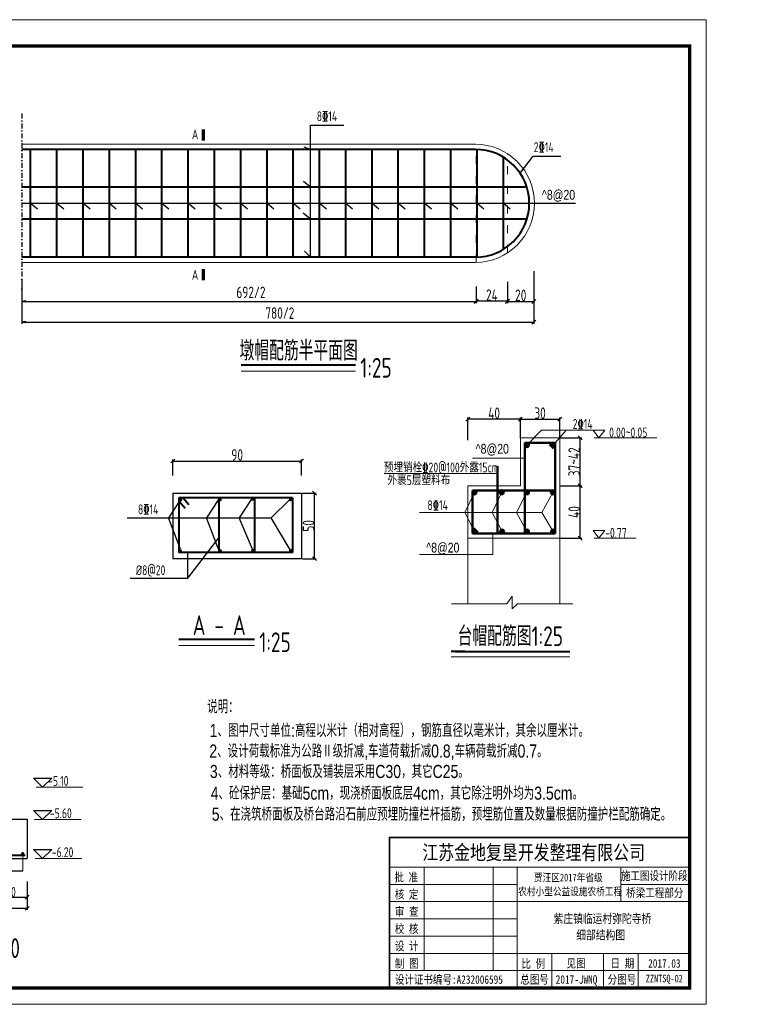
# Model space of a CAD drawing. Header units: inches. Extents: x 112594 to 193184, y 44995 to 116598.
# Tile 7 of 153: x 119833 to 122055, y 44995 to 47996. Entities that reach past the tile are written whole.
import ezdxf

# ---------------------------------------------------------------- set-up
doc = ezdxf.new("R2010")
doc.units = ezdxf.units.IN
doc.header["$MEASUREMENT"] = 0
doc.linetypes.add('ACAD_ISO03W100', pattern=[30, 12, -18])
doc.linetypes.add('DASHDOTX2', pattern=[2, 1, -0.5, 0, -0.5])
doc.layers.get('0').update_dxf_attribs({"lineweight": 15})
for name, color, linetype in [('1', 7, 'Continuous'), ('尺寸', 7, 'Continuous'), ('轴线', 3, 'DASHDOTX2')]:
    doc.layers.add(name, color=color, linetype=linetype)
for name, color, linetype, lineweight in [('2CSX', 1, 'Continuous', 40), ('BM1', 7, 'Continuous', 15), ('文字', 7, 'Continuous', 20), ('细实线', 4, 'Continuous', 25), ('虚线', 2, 'ACAD_ISO03W100', 25), ('轮廓线', 1, 'Continuous', 40), ('配筋1', 1, 'Continuous', 50)]:
    doc.layers.add(name, color=color, linetype=linetype, lineweight=lineweight)
doc.styles.add('DIM_FONT', font='hztxt_e.shx', dxfattribs={"width": 0.8, "bigfont": 'hztxt.shx'})
doc.styles.add('hz-e', font='hztxt_e.shx', dxfattribs={"width": 0.75, "bigfont": 'hztxt.shx'})
doc.styles.add('HZTXT', font='tssdeng.shx', dxfattribs={"width": 0.75, "bigfont": 'hztxt.shx'})
doc.styles.add('图框', font='SIMFANG.TTF', dxfattribs={"width": 0.8, "height": 4})
doc.dimstyles.new('副本STANDARD', dxfattribs={"dimtxt": 45, "dimasz": 7.5, "dimexe": 5, "dimexo": 2.5, "dimgap": 1, "dimtad": 1, "dimdec": 0, "dimzin": 1, "dimdsep": 46, "dimtxsty": 'HZTXT', "dimblk1": 'OBLIQUE', "dimblk2": 'OBLIQUE', "dimsah": 1, "dimcen": 10, "dimclrd": 4, "dimclre": 4, "dimclrt": 4, "dimadec": 0, "dimazin": 0, "dimtfac": 1, "dimtdec": 0, "dimtmove": 2, "dimatfit": 3, "dimldrblk": 'OBLIQUE', "dimfxl": 1, "dimtolj": 1, "dimtzin": 0, "dimarcsym": 0})

# ---------------------------------------------------------------- blocks, each defined once
blk = doc.blocks.new('_Oblique')
at = {"color": 0, "linetype": 'ByBlock', "lineweight": -2}
blk.add_line((-0.5, -0.5), (0.5, 0.5), dxfattribs=at)
blk = doc.blocks.new('*D2237')
at = {"layer": '2CSX', "color": 4, "lineweight": -2}
for p, q in [((120299.2, 46606.4), (120299.2, 46655.8)), ((120691.5, 46606.4), (120691.5, 46655.8)), ((120299.2, 46650.8), (120691.5, 46650.8))]:
    blk.add_line(p, q, dxfattribs=at)
at = {"layer": '2CSX', "color": 4, "lineweight": -2, "xscale": 12, "yscale": 12, "zscale": 12, "rotation": 180}
blk.add_blockref('_Oblique', (120299.2, 46650.8), dxfattribs=at)
at = {"layer": '2CSX', "color": 4, "lineweight": -2, "xscale": 12, "yscale": 12, "zscale": 12}
blk.add_blockref('_Oblique', (120691.5, 46650.8), dxfattribs=at)
at = {"layer": '2CSX', "color": 4, "lineweight": -3, "insert": (120495.3, 46669.3), "char_height": 35, "attachment_point": 5, "style": 'HZTXT'}
blk.add_mtext('\\A1;90', dxfattribs=at)
blk = doc.blocks.new('*D2238')
at = {"layer": '2CSX', "color": 4, "lineweight": -2}
for p, q in [((120693.9, 46553.2), (120736.2, 46553.2)), ((120731.2, 46353.2), (120731.2, 46553.2)), ((120693.9, 46353.2), (120736.2, 46353.2))]:
    blk.add_line(p, q, dxfattribs=at)
at = {"layer": '2CSX', "color": 4, "lineweight": -2, "xscale": 12, "yscale": 12, "zscale": 12}
for p, rotation in [((120731.2, 46553.2), 90), ((120731.2, 46353.2), 270)]:
    blk.add_blockref('_Oblique', p, dxfattribs=dict(at, rotation=rotation))
at = {"layer": '2CSX', "color": 4, "lineweight": -3, "insert": (120712.7, 46453.2), "char_height": 35, "attachment_point": 5, "rotation": 90, "style": 'HZTXT'}
blk.add_mtext('\\A1;50', dxfattribs=at)
blk = doc.blocks.new('*D2272')
at = {"layer": '2CSX', "color": 4, "lineweight": -2}
for p, q in [((119755.8, 45369.8), (119755.8, 45316.6)), ((119855.8, 45369.8), (119855.8, 45316.6)), ((119755.8, 45321.6), (119855.8, 45321.6))]:
    blk.add_line(p, q, dxfattribs=at)
at = {"layer": '2CSX', "color": 4, "lineweight": -2, "xscale": 12, "yscale": 12, "zscale": 12, "rotation": 180}
blk.add_blockref('_Oblique', (119755.8, 45321.6), dxfattribs=at)
at = {"layer": '2CSX', "color": 4, "lineweight": -2, "xscale": 12, "yscale": 12, "zscale": 12}
blk.add_blockref('_Oblique', (119855.8, 45321.6), dxfattribs=at)
at = {"layer": '2CSX', "color": 4, "lineweight": -3, "insert": (119805.8, 45337.6), "char_height": 30, "attachment_point": 5, "style": 'HZTXT'}
blk.add_mtext('\\A1;50', dxfattribs=at)
blk = doc.blocks.new('*D2274')
at = {"layer": '2CSX', "color": 4, "lineweight": -2}
for p, q in [((119336.1, 45327.6), (119336.1, 45282.8)), ((119855.8, 45334.4), (119855.8, 45282.8)), ((119336.1, 45287.8), (119855.8, 45287.8))]:
    blk.add_line(p, q, dxfattribs=at)
at = {"layer": '2CSX', "color": 4, "lineweight": -2, "xscale": 12, "yscale": 12, "zscale": 12, "rotation": 180}
blk.add_blockref('_Oblique', (119336.1, 45287.8), dxfattribs=at)
at = {"layer": '2CSX', "color": 4, "lineweight": -2, "xscale": 12, "yscale": 12, "zscale": 12}
blk.add_blockref('_Oblique', (119855.8, 45287.8), dxfattribs=at)
at = {"layer": '2CSX', "color": 4, "lineweight": -3, "insert": (119595.9, 45303.8), "char_height": 30, "attachment_point": 5, "style": 'HZTXT'}
blk.add_mtext('\\A1;270', dxfattribs=at)
blk = doc.blocks.new('g')
at = {"ltscale": 2}
for p, q in [((-15.4, 0), (-30.8, 15.3)), ((-30.8, 15.3), (0, 15.3)), ((0, 15.3), (-15.4, 0))]:
    blk.add_line(p, q, dxfattribs=at)
blk = doc.blocks.new('_Open')
at = {"color": 0, "linetype": 'ByBlock', "lineweight": -2}
for p, q in [((-1, 0.17), (0, 0)), ((-1, -0.17), (0, 0)), ((0, 0), (-1, 0))]:
    blk.add_line(p, q, dxfattribs=at)
blk = doc.blocks.new('*D2300')
at = {"layer": '2CSX', "color": 4, "lineweight": -2}
for p, q in [((119839.2, 47206), (119839.2, 47132.1)), ((121223.2, 47172.5), (121223.2, 47132.1)), ((119851.2, 47137.1), (121223.2, 47137.1))]:
    blk.add_line(p, q, dxfattribs=at)
at = {"layer": '2CSX', "color": 4, "lineweight": -2, "xscale": 12, "yscale": 12, "zscale": 12, "rotation": 180}
blk.add_blockref('_Open', (119839.2, 47137.1), dxfattribs=at)
at = {"layer": '2CSX', "color": 4, "lineweight": -2, "xscale": 12, "yscale": 12, "zscale": 12}
blk.add_blockref('_Oblique', (121223.2, 47137.1), dxfattribs=at)
at = {"layer": '2CSX', "color": 4, "lineweight": -3, "insert": (120537.2, 47164.7), "char_height": 35, "attachment_point": 5, "style": 'HZTXT'}
blk.add_mtext('\\A1;692/2', dxfattribs=at)
blk = doc.blocks.new('*D2301')
at = {"layer": '2CSX', "color": 4, "lineweight": -2}
for p, q in [((121399.2, 47228.8), (121399.2, 47132.1)), ((121319.2, 47196.3), (121319.2, 47132.1)), ((121319.2, 47137.1), (121399.2, 47137.1))]:
    blk.add_line(p, q, dxfattribs=at)
at = {"layer": '2CSX', "color": 4, "lineweight": -2, "xscale": 12, "yscale": 12, "zscale": 12, "rotation": 180}
blk.add_blockref('_Oblique', (121319.2, 47137.1), dxfattribs=at)
at = {"layer": '2CSX', "color": 4, "lineweight": -2, "xscale": 12, "yscale": 12, "zscale": 12}
blk.add_blockref('_Oblique', (121399.2, 47137.1), dxfattribs=at)
at = {"layer": '2CSX', "color": 4, "lineweight": -3, "insert": (121359.2, 47155.6), "char_height": 35, "attachment_point": 5, "style": 'HZTXT'}
blk.add_mtext('\\A1;20', dxfattribs=at)
blk = doc.blocks.new('*D2302')
at = {"layer": '2CSX', "color": 4, "lineweight": -2}
for p, q in [((121223.2, 47182.5), (121223.2, 47132.7)), ((121319.2, 47182.5), (121319.2, 47132.7)), ((121319.2, 47137.7), (121223.2, 47137.7))]:
    blk.add_line(p, q, dxfattribs=at)
at = {"layer": '2CSX', "color": 4, "lineweight": -2, "xscale": 12, "yscale": 12, "zscale": 12, "rotation": 180}
blk.add_blockref('_Oblique', (121223.2, 47137.7), dxfattribs=at)
at = {"layer": '2CSX', "color": 4, "lineweight": -2, "xscale": 12, "yscale": 12, "zscale": 12}
blk.add_blockref('_Oblique', (121319.2, 47137.7), dxfattribs=at)
at = {"layer": '2CSX', "color": 4, "lineweight": -3, "insert": (121271.2, 47156.2), "char_height": 35, "attachment_point": 5, "style": 'HZTXT'}
blk.add_mtext('\\A1;24', dxfattribs=at)
blk = doc.blocks.new('*D2303')
at = {"layer": '2CSX', "color": 4, "lineweight": -2}
for p, q in [((119839.2, 47166.6), (119839.2, 47068.9)), ((121399.2, 47171.7), (121399.2, 47068.9)), ((119851.2, 47073.9), (121399.2, 47073.9))]:
    blk.add_line(p, q, dxfattribs=at)
at = {"layer": '2CSX', "color": 4, "lineweight": -2, "xscale": 12, "yscale": 12, "zscale": 12, "rotation": 180}
blk.add_blockref('_Open', (119839.2, 47073.9), dxfattribs=at)
at = {"layer": '2CSX', "color": 4, "lineweight": -2, "xscale": 12, "yscale": 12, "zscale": 12}
blk.add_blockref('_Oblique', (121399.2, 47073.9), dxfattribs=at)
at = {"layer": '2CSX', "color": 4, "lineweight": -3, "insert": (120625.2, 47101.5), "char_height": 35, "attachment_point": 5, "style": 'HZTXT'}
blk.add_mtext('\\A1;780/2', dxfattribs=at)
blk = doc.blocks.new('*D2305')
at = {"layer": '2CSX', "color": 4, "lineweight": -2}
for p, q in [((121358, 46719.9), (121358, 46783.1)), ((121358, 46778.1), (121478, 46778.1)), ((121478, 46719.9), (121478, 46783.1))]:
    blk.add_line(p, q, dxfattribs=at)
at = {"layer": '2CSX', "color": 4, "lineweight": -2, "xscale": 12, "yscale": 12, "zscale": 12, "rotation": 180}
blk.add_blockref('_Oblique', (121358, 46778.1), dxfattribs=at)
at = {"layer": '2CSX', "color": 4, "lineweight": -2, "xscale": 12, "yscale": 12, "zscale": 12}
blk.add_blockref('_Oblique', (121478, 46778.1), dxfattribs=at)
at = {"layer": '2CSX', "color": 4, "lineweight": -3, "insert": (121418, 46796.6), "char_height": 35, "attachment_point": 5, "style": 'HZTXT'}
blk.add_mtext('\\A1;30', dxfattribs=at)
blk = doc.blocks.new('*D2306')
at = {"layer": '2CSX', "color": 4, "lineweight": -2}
for p, q in [((121198, 46713.9), (121198, 46783.1)), ((121358, 46778.1), (121198, 46778.1)), ((121358, 46719.9), (121358, 46783.1))]:
    blk.add_line(p, q, dxfattribs=at)
at = {"layer": '2CSX', "color": 4, "lineweight": -2, "xscale": 12, "yscale": 12, "zscale": 12, "rotation": 180}
blk.add_blockref('_Oblique', (121198, 46778.1), dxfattribs=at)
at = {"layer": '2CSX', "color": 4, "lineweight": -2, "xscale": 12, "yscale": 12, "zscale": 12}
blk.add_blockref('_Oblique', (121358, 46778.1), dxfattribs=at)
at = {"layer": '2CSX', "color": 4, "lineweight": -3, "insert": (121278, 46796.6), "char_height": 35, "attachment_point": 5, "style": 'HZTXT'}
blk.add_mtext('\\A1;40', dxfattribs=at)
blk = doc.blocks.new('*D2339')
at = {"layer": '2CSX', "color": 4, "lineweight": -2}
for p, q in [((121480.5, 46575.4), (121545.3, 46575.4)), ((121540.3, 46415.4), (121540.3, 46575.4)), ((121480.5, 46415.4), (121545.3, 46415.4))]:
    blk.add_line(p, q, dxfattribs=at)
at = {"layer": '2CSX', "color": 4, "lineweight": -2, "xscale": 12, "yscale": 12, "zscale": 12}
for p, rotation in [((121540.3, 46575.4), 90), ((121540.3, 46415.4), 270)]:
    blk.add_blockref('_Oblique', p, dxfattribs=dict(at, rotation=rotation))
at = {"layer": '2CSX', "color": 4, "lineweight": -3, "insert": (121521.8, 46495.4), "char_height": 35, "attachment_point": 5, "rotation": 90, "style": 'HZTXT'}
blk.add_mtext('\\A1;40', dxfattribs=at)
blk = doc.blocks.new('*D2340')
at = {"layer": '2CSX', "color": 4, "lineweight": -2}
for p, q in [((121480.5, 46721.4), (121545.3, 46721.4)), ((121540.3, 46575.4), (121540.3, 46721.4)), ((121480.5, 46575.4), (121545.3, 46575.4))]:
    blk.add_line(p, q, dxfattribs=at)
at = {"layer": '2CSX', "color": 4, "lineweight": -2, "xscale": 12, "yscale": 12, "zscale": 12}
for p, rotation in [((121540.3, 46721.4), 90), ((121540.3, 46575.4), 270)]:
    blk.add_blockref('_Oblique', p, dxfattribs=dict(at, rotation=rotation))
at = {"layer": '2CSX', "color": 4, "lineweight": -3, "insert": (121521.8, 46648.4), "char_height": 35, "attachment_point": 5, "rotation": 90, "style": 'HZTXT'}
blk.add_mtext('\\A1;37~42', dxfattribs=at)
blk = doc.blocks.new('三角形')
at = {"layer": '轮廓线', "color": 0, "lineweight": 20}
for p, q in [((24441.9, 199232.1), (24477.5, 199232.1)), ((24459.3, 199208.6), (24441.9, 199232.1)), ((24477.5, 199232.1), (24459.3, 199208.6))]:
    blk.add_line(p, q, dxfattribs=at)

msp = doc.modelspace()

# ---------------------------------------------------------------- hatches: boundary and pattern name
at = {"layer": '配筋1'}
for points in [[(121384.19988, 46699.55873, 1), (121372.02919, 46699.55873, 1)], [(121463.97684, 46699.55873, 1), (121451.80615, 46699.55873, 1)], [(121224.19988, 46555.29232, 1), (121212.02919, 46555.29232, 1)], [(121307.26647, 46555.40784, 1), (121295.09578, 46555.40784, 1)], [(121384.19988, 46555.40784, 1), (121372.02919, 46555.40784, 1)], [(121463.19776, 46555.0685, 1), (121451.02706, 46555.0685, 1)], [(121224.19988, 46435.51347, 1), (121212.02919, 46435.51347, 1)], [(121308.53116, 46435.51347, 1), (121296.36046, 46435.51347, 1)], [(121384.19988, 46435.51347, 1), (121372.02919, 46435.51347, 1)], [(121463.94031, 46435.51347, 1), (121451.76961, 46435.51347, 1)]]:
    msp.add_hatch(color=256, dxfattribs=at).paths.add_polyline_path(points)

# ---------------------------------------------------------------- linework, layer by layer
for p, q in [((113438.54004, 47995.57319), (121924.19669, 47995.57319)), ((121422.61109, 46744.87823), (121378.11454, 46699.55873)), ((121422.61109, 46744.87823), (121581.60427, 46744.87823)), ((121457.8915, 46699.55873), (121497.18636, 46744.87823)), ((121358.02919, 46721.42832), (121358.02919, 46575.42832)), ((121478.02919, 46721.42832), (121358.02919, 46721.42832)), ((121478.02919, 46575.42832), (121478.02919, 46721.42832)), ((121372.02919, 46659.61646), (121212.17334, 46659.61646)), ((121358.02919, 46575.42832), (121198.02919, 46575.42832)), ((121198.02919, 46575.42832), (121198.02919, 46415.42832)), ((121478.02919, 46415.42832), (121478.02919, 46575.42832)), ((121218.11454, 46555.26556), (121188.8998, 46494.10701)), ((121301.18112, 46555.40784), (121272.19705, 46494.10701)), ((121378.11454, 46555.40784), (121346.32443, 46494.10701)), ((121422.98944, 46494.10701), (121457.11241, 46555.0685)), ((121218.11454, 46435.51347), (121188.8998, 46494.10701)), ((121302.44581, 46435.51347), (121272.19705, 46494.10701)), ((121378.11454, 46435.51347), (121346.32443, 46494.10701)), ((121422.98944, 46494.10701), (121457.85496, 46435.51347)), ((121198.02919, 46415.42832), (121478.02919, 46415.42832)), ((121198.02919, 46415.42832), (121198.02919, 46215.42832)), ((121274.10645, 46429.42832), (121274.10645, 46365.97872)), ((121478.02919, 46415.42832), (121478.02919, 46215.42832)), ((121316.4232, 46215.42832), (121332.7484, 46238.45153)), ((121332.7484, 46238.45153), (121332.7484, 46200.40189)), ((121198.02919, 46215.42832), (121148.02919, 46215.42832)), ((121148.02919, 46215.42832), (121316.4232, 46215.42832)), ((121332.7484, 46200.40189), (121349.0736, 46215.42832)), ((121349.0736, 46215.42832), (121517.76714, 46215.42832)), ((121188.81331, 46054.56443), (121146.97775, 46054.56443)), ((121159.43861, 46054.56443), (121377.90867, 46054.56443)), ((121377.90867, 46054.56443), (121508.76553, 46054.56443)), ((119841.87228, 45454.17776), (119841.87228, 45401.63256)), ((121924.19669, 44995.27013), (113438.54004, 44995.27013))]:
    msp.add_line(p, q)
at = {"ltscale": 2}
for p, q in [((121220.93882, 47616.10491), (119839.18882, 47616.10491)), ((121220.93882, 47256.10491), (119839.18882, 47256.10491)), ((120507.55991, 46924.93489), (120855.93689, 46924.93489)), ((120317.1025, 46088.68549), (120548.32327, 46088.68549)), ((119882.6579, 45656.98988), (120025.18503, 45656.98988)), ((119877.48353, 45558.5006), (120020.01065, 45558.5006)), ((119879.56824, 45439.80149), (120022.09536, 45439.80149))]:
    msp.add_line(p, q, dxfattribs=at)
msp.add_arc((121220.93882, 47436.10491), 180, 270, 90)
at = {"layer": '2CSX', "lineweight": -3}
for p, q in [((120299.16934, 46553.18023), (120299.16934, 46353.18023)), ((120299.16934, 46553.18023), (120691.44085, 46553.18023)), ((120691.44085, 46553.18023), (120691.44085, 46353.18023)), ((120323.09359, 46533.09419), (120286.25327, 46477.52484)), ((120438.87915, 46533.09419), (120402.03883, 46477.52484)), ((120537.71928, 46533.49649), (120500.87897, 46477.92714)), ((120655.34614, 46533.09419), (120598.50582, 46477.52484)), ((120160.02017, 46477.52484), (120598.50582, 46477.52484)), ((120323.09359, 46381.9555), (120286.25327, 46477.52484)), ((120438.87915, 46381.9555), (120402.03883, 46477.52484)), ((120542.49457, 46381.9555), (120501.14567, 46477.52484)), ((120655.34614, 46381.9555), (120598.50582, 46477.52484)), ((120691.44085, 46353.18023), (120299.16934, 46353.18023)), ((120169.04669, 46293.73798), (120345.14981, 46293.73798))]:
    msp.add_line(p, q, dxfattribs=at)
at = {"layer": 'BM1', "linetype": 'Continuous'}
msp.add_line((121924.19669, 47995.57319), (121924.19669, 44995.27013), dxfattribs=at)
at = {"layer": 'BM1', "color": 0, "linetype": 'Continuous'}
for p, q in [((121924.19669, 47965.2671), (121924.19669, 44995.27013)), ((121924.19669, 47965.2671), (121924.19669, 44995.27013)), ((121924.19669, 47965.2671), (121924.19669, 44995.27013)), ((121924.19669, 47965.2671), (121924.19669, 44995.27013)), ((121924.19669, 47965.2671), (121924.19669, 44995.27013)), ((120959.55719, 45503.33827), (121874.20179, 45503.33827)), ((120959.55719, 45503.33827), (120959.55719, 45045.26503)), ((120959.55719, 45045.26503), (120959.55719, 45503.33827)), ((120959.55719, 45413.2255), (121874.20179, 45413.2255)), ((121064.68876, 45097.83081), (121064.68876, 45413.2255)), ((121274.95188, 45413.2255), (121274.95188, 45097.83081)), ((121348.54398, 45413.2255), (121348.54398, 45045.26503)), ((121663.93867, 45308.09393), (121663.93867, 45413.2255)), ((120959.55719, 45360.65972), (121348.54398, 45360.65972)), ((121663.93867, 45360.65972), (121874.20179, 45360.65972)), ((120959.55719, 45308.09393), (121874.20179, 45308.09393)), ((120959.55719, 45255.52815), (121348.54398, 45255.52815)), ((120959.55719, 45202.96237), (121348.54398, 45202.96237)), ((120959.55719, 45150.39659), (121874.20179, 45150.39659)), ((121453.67554, 45150.39659), (121453.67554, 45045.26503)), ((121611.37289, 45150.39659), (121611.37289, 45045.26503)), ((121716.50445, 45150.39659), (121716.50445, 45097.83081)), ((121716.50445, 45045.26503), (121716.50445, 45150.39659)), ((120959.55719, 45097.83081), (121874.20179, 45097.83081))]:
    msp.add_line(p, q, dxfattribs=at)
at = {"layer": 'BM1', "color": 0, "linetype": 'Continuous', "const_width": 9.99898}
msp.add_lwpolyline([(117849.21247, 45045.26503), (117849.21247, 47915.2722), (121874.20179, 47915.2722), (121874.20179, 45045.26503)], close=True, dxfattribs=at)
at = {"layer": 'BM1', "color": 0, "linetype": 'Continuous', "const_width": 5.25658}
msp.add_lwpolyline([(121874.20179, 45503.33827), (120959.55719, 45503.33827), (120959.55719, 45045.26503)], dxfattribs=at)
at = {"layer": '尺寸', "ltscale": 2}
for p, q in [((120718.27051, 47271.85491), (120718.27051, 47674.11182)), ((120718.27051, 47674.11182), (120820.44733, 47674.11182)), ((120718.27051, 47600.35491), (120699.12267, 47607.51377)), ((121357.25255, 47527.73804), (121396.82397, 47579.84228)), ((120718.27051, 47484.77491), (120697.32924, 47502.48065)), ((119839.18882, 47436.10491), (121525.69491, 47436.10491)), ((119887.11275, 47417.87866), (119865.18882, 47436.10491)), ((119967.11275, 47417.87866), (119945.18882, 47436.10491)), ((120047.11275, 47417.87866), (120025.18882, 47436.10491)), ((120127.11275, 47417.87866), (120105.18882, 47436.10491)), ((120207.11275, 47417.87866), (120185.18882, 47436.10491)), ((120287.11275, 47417.87866), (120265.18882, 47436.10491)), ((120367.11275, 47417.87866), (120345.18882, 47436.10491)), ((120447.11275, 47417.87866), (120425.18882, 47436.10491)), ((120527.11275, 47417.87866), (120505.18882, 47436.10491)), ((120607.11275, 47417.87866), (120585.18882, 47436.10491)), ((120687.11275, 47417.87866), (120665.18882, 47436.10491)), ((120767.11275, 47417.87866), (120745.18882, 47436.10491)), ((120847.11275, 47417.87866), (120825.18882, 47436.10491)), ((120927.11275, 47417.87866), (120905.18882, 47436.10491)), ((121007.11275, 47417.87866), (120985.18882, 47436.10491)), ((121087.11275, 47417.87866), (121065.18882, 47436.10491)), ((121167.11275, 47417.87866), (121145.18882, 47436.10491)), ((121247.11275, 47417.87866), (121225.18882, 47436.10491)), ((121327.11275, 47417.87866), (121305.18882, 47436.10491)), ((120718.27051, 47387.44491), (120696.34658, 47405.67117)), ((120718.27051, 47271.85491), (120700.29282, 47289.80672)), ((119755.75893, 45559.76984), (119855.75893, 45559.76984)), ((119855.75893, 45559.76984), (119855.75893, 45439.76984)), ((119335.76152, 45439.76984), (119855.75893, 45439.76984)), ((119351.87228, 45401.63256), (119841.87228, 45401.63256))]:
    msp.add_line(p, q, dxfattribs=at)
at = {"layer": '文字', "ltscale": 0.5}
for p, q in [((121774.24596, 46721.42832), (121582.56617, 46721.42832)), ((121288.44832, 46613.24061), (120942.98378, 46613.24061)), ((121422.98944, 46494.10701), (121050.87096, 46494.10701)), ((121710.91034, 46415.42832), (121582.56617, 46415.42832)), ((121274.10645, 46365.97872), (121050.72363, 46365.97872))]:
    msp.add_line(p, q, dxfattribs=at)
at = {"layer": '细实线'}
for p, q in [((121396.82397, 47579.84228), (121481.5678, 47579.84228)), ((120345.14981, 46293.73798), (120439.38786, 46416.31787)), ((120345.14981, 46293.73798), (120345.07622, 46371.83282))]:
    msp.add_line(p, q, dxfattribs=at)
at = {"layer": '细实线', "const_width": 10}
for points in [[(120392.45871, 47661.66468), (120392.45871, 47627.35878)], [(120392.45871, 47201.66304), (120392.45871, 47235.96894)]]:
    msp.add_lwpolyline(points, dxfattribs=at)
at = {"layer": '虚线', "lineweight": 5, "ltscale": 2}
for p, q in [((121223.18882, 47256.11898), (121223.18882, 47616.09085)), ((121319.18882, 47285.28403), (121319.18882, 47586.92579))]:
    msp.add_line(p, q, dxfattribs=at)
at = {"layer": '轮廓线', "ltscale": 2}
for p, q in [((121220.93882, 47600.35491), (119839.18882, 47600.35491)), ((119865.18882, 47600.35491), (119865.18882, 47271.85491)), ((119945.18882, 47600.35491), (119945.18882, 47271.85491)), ((120025.18882, 47600.35491), (120025.18882, 47271.85491)), ((120105.18882, 47600.35491), (120105.18882, 47271.85491)), ((120185.18882, 47600.35491), (120185.18882, 47271.85491)), ((120265.18882, 47600.35491), (120265.18882, 47271.85491)), ((120345.18882, 47600.35491), (120345.18882, 47271.85491)), ((120425.18882, 47600.35491), (120425.18882, 47271.85491)), ((120505.18882, 47600.35491), (120505.18882, 47271.85491)), ((120585.18882, 47600.35491), (120585.18882, 47271.85491)), ((120665.18882, 47600.35491), (120665.18882, 47271.85491)), ((120745.18882, 47600.35491), (120745.18882, 47271.85491)), ((120825.18882, 47600.35491), (120825.18882, 47271.85491)), ((120905.18882, 47600.35491), (120905.18882, 47271.85491)), ((120985.18882, 47600.35491), (120985.18882, 47271.85491)), ((121065.18882, 47600.35491), (121065.18882, 47271.85491)), ((121145.18882, 47600.35491), (121145.18882, 47271.85491)), ((121225.18882, 47600.29992), (121225.18882, 47271.90991)), ((121305.18882, 47577.10137), (121305.18882, 47295.10846)), ((121377.81232, 47484.77491), (119839.18882, 47484.77491)), ((121377.81542, 47387.44491), (119839.18882, 47387.44491)), ((121220.93882, 47271.85491), (119839.18882, 47271.85491)), ((120507.55991, 46944.20696), (120855.93689, 46944.20696)), ((120664.22605, 46538.25817), (120317.84851, 46538.25817)), ((120317.84851, 46538.25817), (120317.84851, 46371.83282)), ((120330.93505, 46538.25817), (120347.7517, 46518.56398)), ((120439.38786, 46538.25817), (120439.38786, 46371.83282)), ((120547.78256, 46538.25817), (120547.78256, 46371.83282)), ((120664.22605, 46538.25817), (120664.22605, 46371.83282)), ((120319.72401, 46527.05725), (120336.54066, 46507.36306)), ((120664.22605, 46371.83282), (120317.84851, 46371.83282)), ((120317.1025, 46107.95756), (120548.32327, 46107.95756)), ((119341.65746, 45449.76984), (119849.49743, 45449.76984))]:
    msp.add_line(p, q, dxfattribs=at)
at = {"layer": '轮廓线'}
for p, q in [((121188.81331, 46070.15018), (121146.97775, 46070.15018)), ((121159.43861, 46070.15018), (121377.90867, 46070.15018)), ((121377.90867, 46070.15018), (121508.76553, 46070.15018))]:
    msp.add_line(p, q, dxfattribs=at)
at = {"layer": '轮廓线', "const_width": 5}
for points in [[(120320.84431, 46533.09419, 1), (120325.84431, 46533.09419, 1)], [(120441.14217, 46533.27062, 1), (120446.14217, 46533.27062, 1)], [(120539.98231, 46534.64473, 1), (120544.98231, 46534.64473, 1)], [(120655.34614, 46533.09419, 1), (120660.34614, 46533.09419, 1)], [(120319.69438, 46377.11914, 1), (120324.69438, 46377.11914, 1)], [(120441.25043, 46377.11914, 1), (120446.25043, 46377.11914, 1)], [(120540.42665, 46378.26741, 1), (120545.42665, 46378.26741, 1)], [(120655.34614, 46378.26741, 1), (120660.34614, 46378.26741, 1)], [(119839.37228, 45454.17776, 1), (119844.37228, 45454.17776, 1)]]:
    msp.add_lwpolyline(points, format="xyb", close=True, dxfattribs=at)
at = {"layer": '轮廓线'}
msp.add_arc((121220.93882, 47436.10491), 164.25, 270, 90, dxfattribs=at)
at = {"layer": '轴线', "ltscale": 15}
msp.add_line((119839.18882, 47709.44188), (119839.18882, 47151.13583), dxfattribs=at)
at = {"layer": '配筋1'}
for p, q in [((121464.02919, 46705.86238), (121372.02919, 46705.86238)), ((121372.02919, 46705.86238), (121372.02919, 46429.42832)), ((121455.56013, 46705.86238), (121447.03427, 46697.41788)), ((121464.02919, 46696.92963), (121454.89519, 46689.14696)), ((121464.02919, 46429.42832), (121464.02919, 46705.86238)), ((121288.44832, 46575.42832), (121288.44832, 46635.42832)), ((121288.44832, 46429.42832), (121288.44832, 46575.42832)), ((121212.02919, 46561.42832), (121212.02919, 46429.42832)), ((121212.02919, 46561.42832), (121464.02919, 46561.42832)), ((121212.02919, 46438.01373), (121220.43426, 46446.57847)), ((121212.02919, 46429.42832), (121464.02919, 46429.42832)), ((121220.64191, 46429.42832), (121228.80469, 46438.22428))]:
    msp.add_line(p, q, dxfattribs=at)
for centre in [(121378.11454, 46699.55873), (121457.8915, 46699.55873), (121218.11453, 46555.29232), (121301.18112, 46555.40784), (121378.11454, 46555.40784), (121457.11241, 46555.0685), (121218.11454, 46435.51347), (121302.44581, 46435.51347), (121378.11454, 46435.51347), (121457.85496, 46435.51347)]:
    msp.add_circle(centre, 6.08535, dxfattribs=at)

# ---------------------------------------------------------------- block references
at = {"layer": '文字', "ltscale": 0.5}
for p in [(97137.88523, -152487.1239), (97137.88523, -152793.1239)]:
    msp.add_blockref('三角形', p, dxfattribs=at)
at = {"layer": '细实线', "xscale": 1.80000000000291, "yscale": 1.80000000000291, "zscale": 1.8}
for p in [(119930.27126, 45656.98988), (119930.27126, 45558.5006), (119930.27126, 45439.80149)]:
    msp.add_blockref('g', p, dxfattribs=at)

# ---------------------------------------------------------------- texts
at = {"style": 'hz-e', "width": 0.8}
for s, p in [('说明：', (120403.93651, 45881.99065)), ('1、图中尺寸单位:高程以米计（相对高程），钢筋直径以毫米计，其余以厘米计。', (120411.5647, 45809.66795)), ('2、设计荷载标准为公路Ⅱ级折减,车道荷载折减0.8,车辆荷载折减0.7。', (120410.52038, 45747.03098)), ('3、材料等级：桥面板及铺装层采用C30，其它C25。', (120412.30303, 45684.77425)), ('4、砼保护层：基础5cm，现浇桥面板底层4cm，其它除注明外均为3.5cm。', (120414.72593, 45618.75175)), ('5、在浇筑桥面板及桥台路沿石前应预埋防撞栏杆插筋，预埋筋位置及数量根据防撞护栏配筋确定。', (120417.96808, 45554.56742))]:
    msp.add_text(s, height=40, dxfattribs=at).set_placement(p)
at = {"layer": '1', "color": 7, "linetype": 'Continuous', "style": '图框', "width": 0.8}
for s, height, p in [('江苏金地复垦开发整理有限公司 ', 44.4121037, (121059.36477, 45435.82529)), ('批 准', 25.907061, (120974.27665, 45369.55815)), ('贾汪区2017年省级', 23.551873, (121399.25698, 45369.89248)), ('核 定', 25.907061, (120975.59949, 45317.26428)), ('农村小型公益设施农桥工程', 23.5518732, (121351.53444, 45327.28463)), ('审 查', 25.907061, (120975.59949, 45264.6985)), ('校 核', 25.907061, (120975.59949, 45212.13271)), ('设 计', 25.907061, (120975.59949, 45159.56693)), ('制 图', 25.907061, (120975.94046, 45106.27357)), ('比 例', 25.907061, (121361.36079, 45105.99568)), ('见图', 25.907061, (121498.68146, 45106.91788)), ('日 期', 25.907061, (121632.67194, 45106.91788)), ('2017.03', 25.907061, (121747.26326, 45106.91788)), ('设计证书编号:A232006595 ', 25.9070605, (120975.6161, 45057.7948)), ('总图号', 25.907061, (121357.95624, 45057.94822)), ('2017-JWNQ', 25.907061, (121465.70446, 45057.94822)), ('分图号', 25.907061, (121623.96254, 45057.94822))]:
    msp.add_text(s, height=height, dxfattribs=at).set_placement(p)
at = {"layer": '1', "color": 7, "linetype": 'Continuous', "char_height": 25.907061, "width": 215.1817481, "attachment_point": 5, "style": '图框'}
for s, insert in [('施工图设计阶段', (121765.94173, 45385.40892)), ('桥梁工程部分', (121767.46063, 45333.32044))]:
    msp.add_mtext(s, dxfattribs=dict(at, insert=insert))
at = {"layer": '2CSX', "lineweight": -3, "style": 'HZTXT', "width": 0.75}
for s, p in [('8%%13314', (120193.08022, 46488.45014)), ('%%C8@20', (120186.96534, 46302.92101))]:
    msp.add_text(s, height=30, dxfattribs=at).set_placement(p)
at = {"layer": 'BM1', "color": 0, "linetype": 'Continuous', "style": '图框', "width": 0.8}
msp.add_text('ZZNTSQ-02', height=23, dxfattribs=at).set_placement((121740.31946, 45062.34596))
at = {"layer": '文字', "ltscale": 0.5, "style": 'HZTXT', "width": 0.75}
for s, p in [('8%%13314', (120737.67008, 47686.28197)), ('A', (120357.44397, 47631.28197)), ('2%%13314', (121398.79054, 47592.01242)), ('A', (120357.44397, 47203.11718)), ('0.00~0.05', (121628.42203, 46722.7949)), ('预埋销栓%%13220@100外露15cm', (120942.00704, 46616.14026)), ('外裹5层塑料布', (120953.33655, 46577.32531)), ('8%%13214', (121074.93165, 46501.31108)), ('-0.77', (121616.32812, 46416.7949)), ('-5.10', (119919.40428, 45660.91053)), ('-5.60', (119924.67108, 45562.42125)), ('-6.20', (119930.55091, 45443.72214))]:
    msp.add_text(s, height=30, dxfattribs=at).set_placement(p)
at = {"layer": '文字', "style": 'HZTXT', "width": 0.75}
for s, height, p in [('墩帽配筋半平面图', 60, (120502.71135, 46956.97785)), ('1:25', 60, (120870.23202, 46904.8957)), ('2%%13214', 30, (121517.29891, 46748.72732)), ('A - A', 60, (120360.01425, 46120.72845)), ('1:25', 60, (120562.6184, 46068.6463)), ('中墩基础配筋图', 60, (119417.69261, 45172.02124)), ('1:50', 60, (119737.47227, 45136.54786))]:
    msp.add_text(s, height=height, dxfattribs=at).set_placement(p)
at = {"layer": '文字', "linetype": 'Continuous', "style": '图框', "width": 0.8}
for s, p in [('紫庄镇临运村弥陀寺桥', (121459.20243, 45243.04958)), ('细部结构图', (121528.24101, 45192.99428))]:
    msp.add_text(s, height=27.27551, dxfattribs=at).set_placement(p)
at = {"layer": '文字', "attachment_point": 1}
for s, insert, char_height, width, style in [('^ 8@20', (121423.68122, 47476.90384), 30, 322.9333333, 'DIM_FONT'), ('^ 8@20', (121221.91517, 46703.04386), 30, 322.9333333, 'DIM_FONT'), ('^ 8@20', (121071.20135, 46401.94201), 30, 322.9333333, 'DIM_FONT'), ('\\pt400;台帽配筋图1:25', (121167.04518, 46146.93944), 60, 661.0096552, 'HZTXT')]:
    msp.add_mtext(s, dxfattribs=dict(at, insert=insert, char_height=char_height, width=width, style=style))

# ---------------------------------------------------------------- dimensions: what is measured, and where the dimension line sits
at = {"layer": '2CSX', "lineweight": -3}
for base, p1, p2, override, picture, middle in [((121399.18882, 47137.07538), (121319.18882, 47198.825), (121399.18882, 47231.33596), {"dimscale": 1, "dimtxt": 35, "dimasz": 12, "dimlfac": 0.25}, '*D2301', (121359.18882, 47155.57538)), ((121223.18882, 47137.71738), (121319.18882, 47184.95333), (121223.18882, 47184.95333), {"dimscale": 1, "dimtxt": 35, "dimasz": 12, "dimlfac": 0.25}, '*D2302', (121271.18882, 47156.21738)), ((119855.75893, 45321.58042), (119755.8212, 45372.26426), (119855.75893, 45372.26426), {"dimscale": 1, "dimtxt": 30, "dimasz": 12, "dimlfac": 0.5}, '*D2272', (119805.79006, 45337.58042))]:
    dim = msp.add_linear_dim(base=base, p1=p1, p2=p2, dimstyle='副本STANDARD', override=override, dxfattribs=at)
    dim.commit()
    dim.dimension.update_dxf_attribs({"geometry": picture, "text_midpoint": middle})
for base, p1, p2, text, override, picture, middle in [((121223.18882, 47137.07538), (119839.18882, 47208.52893), (121223.18882, 47174.95333), '<>/2', {"dimtxt": 35, "dimasz": 12, "dimlfac": 0.5, "dimblk1": 'Open'}, '*D2300', (120537.18882, 47164.74205)), ((121399.18882, 47073.87746), (119839.18882, 47169.05216), (121399.18882, 47174.20567), '<>/2', {"dimtxt": 35, "dimasz": 12, "dimlfac": 0.5, "dimblk1": 'Open'}, '*D2303', (120625.18882, 47101.54413)), ((121198.02919, 46778.0566), (121358.02919, 46717.42832), (121198.02919, 46711.42832), '40', {"dimtxt": 35, "dimasz": 12, "dimlfac": 0.25}, '*D2306', (121278.02919, 46796.5566)), ((121478.02919, 46778.0566), (121358.02919, 46717.42832), (121478.02919, 46717.42832), '30', {"dimtxt": 35, "dimasz": 12, "dimlfac": 0.25}, '*D2305', (121418.02919, 46796.5566)), ((120691.52896, 46650.78235), (120299.16934, 46603.93962), (120691.52896, 46603.93962), '90', {"dimscale": 1, "dimtxt": 35, "dimasz": 12, "dimlfac": 0.25}, '*D2237', (120495.34915, 46669.28235)), ((119855.75893, 45287.81979), (119336.11577, 45330.14125), (119855.75893, 45336.92234), '270', {"dimscale": 1, "dimtxt": 30, "dimasz": 12, "dimlfac": 0.5}, '*D2274', (119595.93735, 45303.81979))]:
    dim = msp.add_linear_dim(base=base, p1=p1, p2=p2, text=text, dimstyle='副本STANDARD', override=override, dxfattribs=at)
    dim.commit()
    dim.dimension.update_dxf_attribs({"geometry": picture, "text_midpoint": middle})
for base, p1, p2, text, picture, middle in [((121540.3211381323, 46721.4283232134), (121478.0291875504, 46575.4283232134), (121478.0291875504, 46721.4283232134), '<>~42', '*D2340', (121521.8211381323, 46648.4283232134)), ((121540.32114, 46575.42832), (121478.02919, 46415.42832), (121478.02919, 46575.42832), '40', '*D2339', (121521.82114, 46495.42832))]:
    dim = msp.add_linear_dim(base=base, p1=p1, p2=p2, angle=90, text=text, dimstyle='副本STANDARD', override={"dimtxt": 35, "dimasz": 12, "dimlfac": 0.25}, dxfattribs=at)
    dim.commit()
    dim.dimension.update_dxf_attribs({"geometry": picture, "text_midpoint": middle})
dim = msp.add_linear_dim(base=(120731.19463, 46553.18023), p1=(120691.44085, 46353.18023), p2=(120691.44085, 46553.18023), angle=90, dimstyle='副本STANDARD', override={"dimscale": 1, "dimtxt": 35, "dimasz": 12, "dimlfac": 0.25}, dxfattribs=at)
dim.commit()
dim.dimension.update_dxf_attribs({"geometry": '*D2238', "text_midpoint": (120712.69463, 46453.18023)})

doc.saveas('drawing.dxf')
